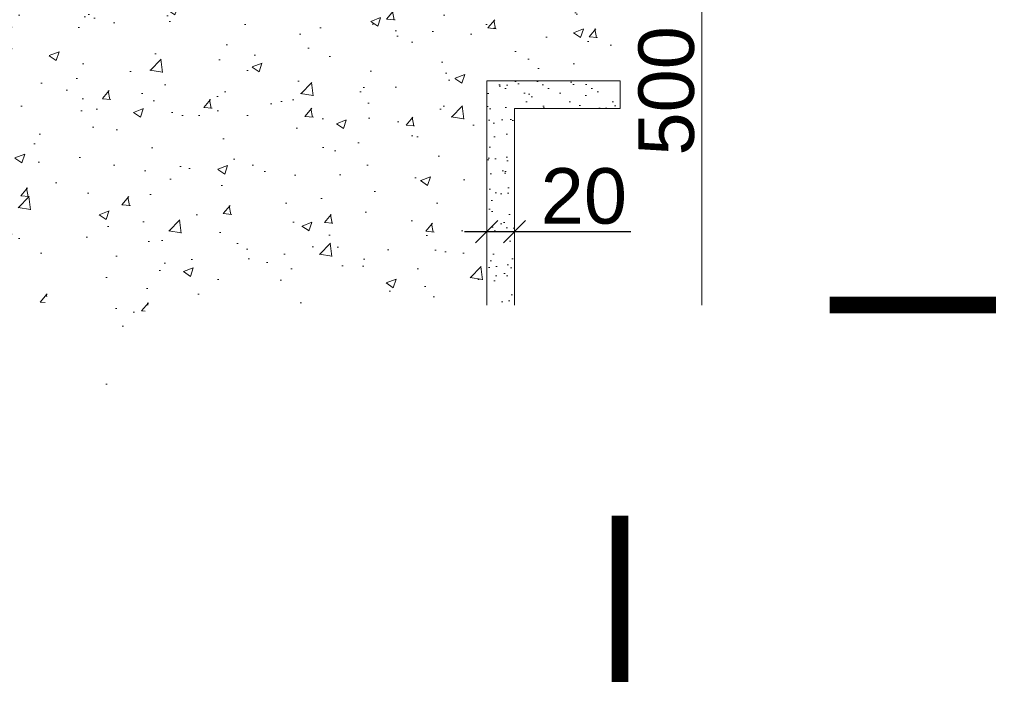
# Model space of a CAD drawing. Header units: millimetres. Extents: x 3652085 to 3778338, y -303702 to -273644.
# Tile 225 of 256: x 3701520 to 3702228, y -287965 to -287482. Entities that reach past the tile are written whole.
import ezdxf

# ---------------------------------------------------------------- set-up
doc = ezdxf.new("R2010")
doc.units = ezdxf.units.MM
doc.header["$PDMODE"] = 34
doc.linetypes.add('HIDDEN2', pattern=[4.7625, 3.175, -1.5875])
for name, color, linetype, lineweight in [('021 Various', 7, 'Continuous', 5), ('DIM-03    (HAUSART)', 111, 'Continuous', 5), ('SLAB    (HAUSART)_Pen_No__2', 8, 'Continuous', 15), ('SYMBOL-DETAIL    (HAUSART)', 2, 'Continuous', 5)]:
    doc.layers.add(name, color=color, linetype=linetype, lineweight=lineweight)
doc.styles.add('1-20 Eng HA', font='arial.ttf', dxfattribs={"height": 40})
doc.dimstyles.new('1-20 Eng HA', dxfattribs={"dimtxt": 40, "dimasz": 16, "dimexe": 16, "dimexo": 5, "dimgap": 5, "dimtad": 1, "dimdec": 0, "dimlfac": -1, "dimzin": 0, "dimdsep": 46, "dimtxsty": '1-20 Eng HA', "dimblk": 'OBLIQUE', "dimcen": 0.09, "dimdle": 16, "dimclrd": 256, "dimclre": 256, "dimclrt": 256, "dimadec": 0, "dimazin": 0, "dimtfac": 1, "dimtdec": 0, "dimtofl": 0, "dimtmove": 0, "dimatfit": 3, "dimldrblk": 'OBLIQUE', "dimfxl": 1, "dimtolj": 1, "dimtzin": 0, "dimlwe": 0, "dimarcsym": 0})

# ---------------------------------------------------------------- blocks, each defined once
blk = doc.blocks.new('_Oblique')
at = {"color": 0, "linetype": 'ByBlock', "lineweight": -2}
blk.add_line((-0.5, -0.5), (0.5, 0.5), dxfattribs=at)
blk = doc.blocks.new('*D443')
at = {"layer": 'Defpoints', "color": 0, "lineweight": 0, "transparency": 16777216}
for p in [(3701855.67, -287618.57), (3701875.67, -287618.57), (3701875.67, -287635.08)]:
    blk.add_point(p, dxfattribs=at)
at = {"layer": 'DIM-03    (HAUSART)', "linetype": 'HIDDEN2', "lineweight": 0, "transparency": 16777216}
for p, q in [((3701855.67, -287623.57), (3701855.67, -287651.08)), ((3701875.67, -287623.57), (3701875.67, -287651.08))]:
    blk.add_line(p, q, dxfattribs=at)
at = {"layer": 'DIM-03    (HAUSART)', "lineweight": -2, "transparency": 16777216}
for p, q in [((3701839.67, -287635.08), (3701875.67, -287635.08)), ((3701875.67, -287635.08), (3701959.52, -287635.08))]:
    blk.add_line(p, q, dxfattribs=at)
at = {"layer": 'DIM-03    (HAUSART)', "lineweight": -2, "transparency": 16777216, "xscale": 16, "yscale": 16, "zscale": 16, "rotation": 180}
blk.add_blockref('_Oblique', (3701855.67, -287635.08), dxfattribs=at)
at = {"layer": 'DIM-03    (HAUSART)', "lineweight": -2, "transparency": 16777216, "xscale": 16, "yscale": 16, "zscale": 16}
blk.add_blockref('_Oblique', (3701875.67, -287635.08), dxfattribs=at)
at = {"layer": 'DIM-03    (HAUSART)', "lineweight": 0, "transparency": 16777216, "insert": (3701925.59, -287609.66), "char_height": 40, "attachment_point": 5, "style": '1-20 Eng HA'}
blk.add_mtext('\\A1;20', dxfattribs=at)

msp = doc.modelspace()

# ---------------------------------------------------------------- hatches: boundary and pattern name
at = {"layer": '021 Various'}
h = msp.add_hatch(dxfattribs=at)
h.set_pattern_fill('SITEWORK_SAND', color=256, scale=10, style=0, pattern_type=2)
h.set_pattern_definition([(37.5, (-10144840.43, 2189370.28), (-0.62993358, 19.26823769), [0, -15.2, 0, -17, 0, -16.25]), (7.5, (-10144840.43, 2189370.28), (17.697767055, 28.22146065), [0, -8.2, 0, -13.7, 0, -5.25]), (327.5, (-10144852.73, 2189370.28), (31.141418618, 0.056590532), [0, -5, 0, -18, 0, -23.5]), (317.5, (-10144852.73, 2189370.28), (30.061266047, 8.776755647), [0, -2.5, 0, -11.8, 0, -13.5])])
h.paths.add_polyline_path([(3701875.67, -287546.43), (3701951.63, -287546.43), (3701951.63, -287526.43), (3701855.67, -287526.43), (3701855.67, -287688.01), (3701875.67, -287688.01)])
at = {"layer": 'SLAB    (HAUSART)_Pen_No__2', "lineweight": 15}
h = msp.add_hatch(dxfattribs=at)
h.set_pattern_fill('AR-CONC', color=256, scale=0.4)
h.set_pattern_definition([(50, (3477757.38, -269762.08), (72.873868, -6.375634), [7.62, -83.82]), (355, (3477757.38, -269762.08), (-14.097369, 76.422738), [6.096, -67.056234]), (100.451445, (3477763.45, -269762.61), (58.776499, 70.0471), [6.476004, -71.236098]), (46.1842, (3477757.38, -269741.76), (108.431616, -16.81693), [11.43, -125.73]), (96.63556, (3477766.41, -269743.16), (94.961654, 98.97045), [9.71401, -106.854243]), (351.18415, (3477757.38, -269741.76), (94.961654, 98.97045), [9.143987, -100.583893]), (21, (3477767.54, -269746.84), (60.645757, -40.90608), [7.62, -83.82]), (326, (3477767.54, -269746.84), (24.720811, 73.675186), [6.096, -67.056]), (71.451445, (3477772.59, -269750.25), (85.366568, 32.769108), [6.476004, -71.235975]), (37.5, (3477757.378, -269762.08), (1.2354413, 33.8220155), [0, -66.2432, 0, -68.072, 0, -67.31]), (7.5, (3477757.378, -269762.08), (26.727865, 40.07223), [0, -38.8112, 0, -64.7192, 0, -25.654]), (327.5, (3477734.721, -269762.08), (54.236238, -2.2914976), [0, -25.4, 0, -79.248, 0, -105.156]), (317.5, (3477724.56, -269762.08), (59.251673, 10.170596), [0, -33.02, 0, -52.6288, 0, -74.676])])
h.paths.add_polyline_path([(3701951.63, -287306.43), (3701193.56, -287306.43), (3701193.56, -287526.43), (3701455.67, -287526.43), (3701455.67, -287546.43), (3701455.67, -287688.01), (3701537.46, -287688.01), (3701560.8, -287599.65), (3701584.38, -287776.38), (3701611.2, -287688.01), (3701855.67, -287688.01), (3701855.67, -287526.43), (3701951.63, -287526.43)])

# ---------------------------------------------------------------- linework, layer by layer
at = {"layer": '021 Various', "elevation": -180000}
msp.add_lwpolyline([(3701875.67, -287688.01), (3701875.67, -287546.43), (3701951.63, -287546.43), (3701951.63, -287526.43), (3701855.67, -287526.43), (3701855.67, -287688.01)], dxfattribs=at)
at = {"layer": 'DIM-03    (HAUSART)', "lineweight": 0}
msp.add_line((3702010.54, -287688.01, -180000), (3702010.54, -287290.42, -180000), dxfattribs=at)
at = {"layer": 'SYMBOL-DETAIL    (HAUSART)', "color": 171, "ltscale": 0.5, "elevation": -180000}
for points in [[(3701951.63, -287839.79, 12, 12, 0), (3701951.63, -287959.47, 0, 0, 0), (3701951.63, -285860.31, 0, 0, 0), (3701863.26, -285833.5, 0, 0, 0), (3702040, -285809.92, 0, 0, 0), (3701951.63, -285786.57, 0, 0, 0), (3701951.63, -283834.82, 12, 12, 0), (3701951.63, -283954.5, 0, 0, 0)], [(3702102.5, -287688.01, 12, 12, 0), (3702222.18, -287688.01, 0, 0, 0), (3701611.2, -287688.01, 0, 0, 0), (3701584.38, -287776.38, 0, 0, 0), (3701560.8, -287599.65, 0, 0, 0), (3701537.46, -287688.01, 0, 0, 0), (3700923.01, -287688.01, 12, 12, 0), (3701042.68, -287688.01, 0, 0, 0)]]:
    msp.add_lwpolyline(points, format="xyseb", dxfattribs=at)

# ---------------------------------------------------------------- texts
at = {"layer": 'DIM-03    (HAUSART)', "lineweight": 0, "insert": (3701985.11, -287533.71, -180000), "char_height": 40, "attachment_point": 5, "rotation": 90, "style": '1-20 Eng HA'}
msp.add_mtext('\\A1;500', dxfattribs=at)

# ---------------------------------------------------------------- dimensions: what is measured, and where the dimension line sits
at = {"layer": 'DIM-03    (HAUSART)', "lineweight": 0}
dim = msp.add_linear_dim(base=(3701875.67, -287635.08, -180000), p1=(3701855.67, -287618.57, -180000), p2=(3701875.67, -287618.57, -180000), dimstyle='1-20 Eng HA', dxfattribs=at)
dim.commit()
dim.dimension.update_dxf_attribs({"geometry": '*D443', "text_midpoint": (3701925.59, -287609.66, -180000)})

doc.saveas('drawing.dxf')
